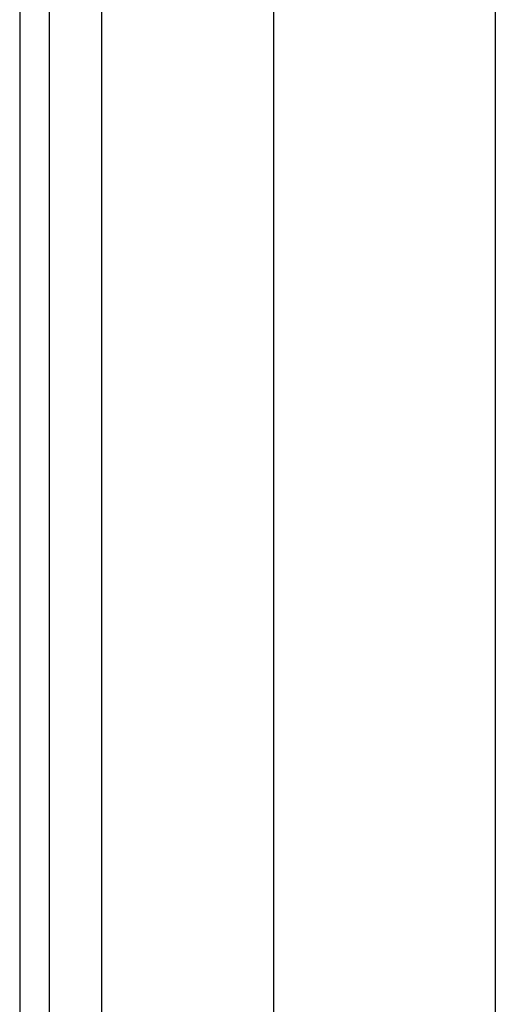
# Model space of a CAD drawing. Header units: inches. Extents: x 4 to 120, y 7 to 65.
# Tile 18 of 149: x 3.894 to 4.74, y 26.734 to 28.485. Entities that reach past the tile are written whole.
import ezdxf

# ---------------------------------------------------------------- set-up
doc = ezdxf.new("R2010")
doc.units = ezdxf.units.IN
doc.header["$MEASUREMENT"] = 0
doc.layers.add('Visible Edges(ANSI)', color=7, linetype='Continuous', lineweight=25)
doc.layers.add('Visible Tangent Edges(ANSI)', color=7, linetype='Continuous', lineweight=25)

msp = doc.modelspace()

# ---------------------------------------------------------------- linework, layer by layer
at = {"layer": 'Visible Edges(ANSI)'}
for p, q in [((3.894, 48.4274), (3.894, 18.9164)), ((3.947, 18.9164), (3.947, 48.4274)), ((4.3461, 23.4033), (4.3461, 43.9405)), ((4.7398, 43.9396), (4.7398, 23.4043))]:
    msp.add_line(p, q, dxfattribs=at)
at = {"layer": 'Visible Tangent Edges(ANSI)'}
msp.add_line((4.04, 18.9164), (4.04, 48.4274), dxfattribs=at)

doc.saveas('drawing.dxf')
